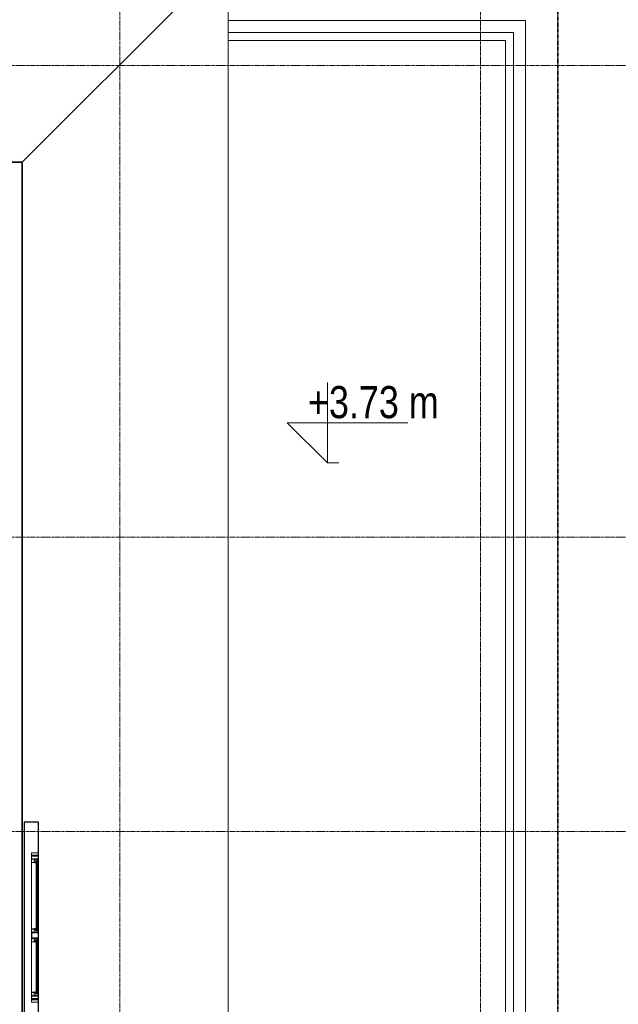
# Model space of a CAD drawing. Header units: millimetres. Extents: x -57334 to 14098, y -25409 to 16656.
# Tile 48 of 50: x -5591 to -1866, y -3468 to 2660. Entities that reach past the tile are written whole.
import ezdxf

# ---------------------------------------------------------------- set-up
doc = ezdxf.new("R2010")
doc.units = ezdxf.units.MM
doc.linetypes.add('__FK_przerywana', pattern=[3.2004, 1.6002, -1.6002])
doc.linetypes.add('Linia siatki', pattern=[22.225, 12.7, -3.175, 3.175, -3.175])
doc.layers.add('A-DETL', color=7, linetype='Continuous', lineweight=5, true_color=0x00a600)
for name, color, linetype, lineweight in [('A-DETL-GENF', 7, 'Continuous', 5), ('A-DETL-MBND', 7, 'Continuous', 5), ('A-FLOR', 7, 'Continuous', 5), ('A-FLOR-HRAL', 7, 'Continuous', 5), ('A-GLAZ', 7, 'Continuous', 5), ('A-ROOF', 7, 'Continuous', 5), ('A-WALL', 7, 'Continuous', 5), ('G-ANNO-DIMS', 7, 'Continuous', 5), ('G-IMPT', 7, 'Continuous', 5), ('S-GRID', 7, 'Continuous', 5)]:
    doc.layers.add(name, color=color, linetype=linetype, lineweight=lineweight)
doc.styles.add('Arial_2', font='arial.ttf', dxfattribs={"width": 0.8, "height": 200})

# ---------------------------------------------------------------- blocks, each defined once
blk = doc.blocks.new('Typ poręczy górnej - Górna poręcz_wewnętrzny_-1533136-RZUT PIĘTRA II')
at = {"layer": 'A-FLOR-HRAL'}
for p, q in [((-4293.4, 2580.6), (-2518.4, 2580.6)), ((-2518.4, 2580.6), (-2518.4, -5889.4)), ((-2568.4, 2530.6), (-4293.4, 2530.6)), ((-2568.4, -5839.4), (-2568.4, 2530.6))]:
    blk.add_line(p, q, dxfattribs=at)
blk = doc.blocks.new('Typ poręczy górnej - Górna poręcz_wewnętrzny_-V1-RZUT PIĘTRA II')
at = {"layer": 'A-FLOR-HRAL'}
for p, q in [((-2518.4, 2580.6), (-4293.4, 2580.6)), ((-2518.4, -5889.4), (-2518.4, 2580.6)), ((-2568.4, 2530.6), (-4293.4, 2530.6)), ((-2568.4, -5839.4), (-2568.4, 2530.6))]:
    blk.add_line(p, q, dxfattribs=at)
blk = doc.blocks.new('Aluprof_MB-45_I_Alu_Window-FIX-4-panel_ENG_R-00495 - 1230 x 1484-1595857-RZUT PIĘTRA II')
at = {"layer": 'A-DETL-GENF'}
for p, q in [((6.5, 45), (-400, 45)), ((-400, 36), (6.5, 36)), ((-400, 30), (6.5, 30)), ((400, 45), (93.5, 45)), ((93.5, 36), (400, 36)), ((93.5, 30), (400, 30)), ((11.3, 0), (-403.3, 0)), ((403.2, 0), (61.1, 0))]:
    blk.add_line(p, q, dxfattribs=at)
at = {"layer": 'A-GLAZ', "color": 55, "true_color": 0xafaf3c}
for p, q in [((-465, 45), (-450, 45)), ((-465, 0), (-465, 45)), ((-450, 45), (-450, 0)), ((465, 45), (450, 45)), ((450, 45), (450, 0)), ((465, 0), (465, 45)), ((-450, 0), (-465, 0)), ((450, 0), (465, 0))]:
    blk.add_line(p, q, dxfattribs=at)
at = {"layer": 'G-IMPT'}
for p, q in [((-412.7, 30), (-412.4, 30)), ((-403.2, 26.3), (-405.1, 26.3)), ((-403, 21.6), (-402.9, 23.3)), ((-401.9, 21.4), (-402.8, 21.4)), ((-402.6, 27.3), (-402.7, 26.8)), ((-402.4, 30), (-400.9, 30)), ((-399.9, 28.3), (-401.1, 22.1)), ((6.4, 28.3), (7.6, 22.1)), ((8.9, 30), (7.4, 30)), ((8.4, 21.4), (9.3, 21.4)), ((9.1, 27.3), (9.2, 26.8)), ((9.5, 21.6), (9.4, 23.3)), ((9.7, 26.3), (11.6, 26.3)), ((19.2, 30), (18.9, 30)), ((80.8, 30), (81.1, 30)), ((90.3, 26.3), (88.4, 26.3)), ((90.5, 21.6), (90.6, 23.3)), ((91.6, 21.4), (90.7, 21.4)), ((90.9, 27.3), (90.8, 26.8)), ((91.1, 30), (92.6, 30)), ((93.6, 28.3), (92.4, 22.1)), ((399.9, 28.3), (401.1, 22.1)), ((402.4, 30), (400.9, 30)), ((401.9, 21.4), (402.8, 21.4)), ((402.6, 27.3), (402.7, 26.8)), ((403, 21.6), (402.9, 23.3)), ((403.2, 26.3), (405.1, 26.3)), ((412.7, 30), (412.4, 30))]:
    blk.add_line(p, q, dxfattribs=at)
at = {"layer": 'G-IMPT', "flags": 128}
for points in [[(-400, 44.5), (-400.5, 45), (-450, 45), (-450, 41.4), (-448.5, 41), (-448, 41), (-448, 43), (-445, 43), (-445, 33.2), (-444.8, 33), (-445, 32.8), (-445, 25), (-448, 25), (-448, 27), (-448.5, 27), (-450, 26.6), (-450, 18.4), (-448.5, 18), (-448, 18), (-448, 20), (-445, 20), (-445, 11.2), (-444.8, 11), (-445, 10.8), (-445, 2), (-448, 2), (-448, 4), (-448.5, 4), (-450, 3.6), (-450, 0), (-421, 0), (-421, 3.6), (-422.5, 4), (-423, 4), (-423, 2), (-426, 2), (-426, 10.8), (-426.2, 11), (-426, 11.2), (-426, 20), (-423, 20), (-423, 18), (-422.5, 18), (-421, 18.4), (-421, 29.1), (-421.2, 29.3), (-422, 29.3), (-422.2, 29.1), (-422.2, 27.8), (-426, 27.8), (-426, 32.8), (-426.2, 33), (-426, 33.2), (-426, 38.3), (-422.2, 38.3), (-422.2, 37), (-422, 36.8), (-421.2, 36.8), (-421, 37), (-421, 39.5), (-421.2, 39.7), (-424.5, 39.7), (-424.5, 41), (-426, 41), (-426, 43.4), (-410, 43.4), (-410, 41), (-411.5, 41), (-411.5, 40), (-408, 40), (-407, 41), (-408.5, 41), (-408.5, 43.5), (-401.5, 43.5), (-401.5, 41), (-403, 41), (-402, 40), (-400, 40)], [(-427.6, 26.8), (-427.1, 26.3), (-422.5, 26.3), (-422.5, 21.5), (-427.1, 21.5), (-427.6, 21), (-427.6, 1.6), (-443.4, 1.6), (-443.4, 21), (-443.9, 21.5), (-448.5, 21.5), (-448.5, 23.5), (-443.9, 23.5), (-443.4, 24), (-443.4, 43.4), (-427.6, 43.4)], [(-423.2, 4.2), (-423.3, 3.8), (-423.9, 3.6), (-425, 4.3), (-424.7, 5.2), (-419.8, 5.2), (-419.8, 1.9), (-419.3, 1.4), (-405.4, 1.4), (-404.4, 2.4), (-404.4, 16.3), (-404.9, 16.8), (-422.2, 16.8), (-425.1, 16.8), (-425.5, 17.7), (-423.6, 19.5), (-423.2, 19.4), (-423.2, 17.8), (-421, 17.8), (-404.8, 17.8), (-404.3, 18.3), (-404.3, 20.5), (-405.5, 20.5), (-410.6, 22.4), (-411, 22.9), (-410.9, 23.3), (-410.2, 23.5), (-405.3, 21.7), (-404.5, 21.7), (-404.8, 23.5), (-403.5, 23.5), (-403, 23), (-403, 0.2), (-403.3, 0), (-421, 0), (-421, 4.2)], [(-406.3, 36.1), (-407.9, 36.1), (-408.7, 36), (-410, 36), (-410.3, 36.3), (-410, 39.7), (-409.7, 40), (-400.3, 40), (-400, 39.7), (-399.7, 36.3), (-400, 36), (-401.3, 36), (-402.1, 36.1), (-403.7, 36.1), (-404.4, 36), (-405.6, 36)], [(12.8, 36.1), (14.4, 36.1), (15.2, 36), (16.5, 36), (16.8, 36.3), (16.5, 39.7), (16.2, 40), (6.8, 40), (6.5, 39.7), (6.2, 36.3), (6.5, 36), (7.8, 36), (8.6, 36.1), (10.2, 36.1), (10.9, 36), (12.1, 36)], [(93, 45), (93.5, 44.5), (93.5, 40), (91.5, 40), (90.5, 41), (92, 41), (92, 43.5), (85, 43.5), (85, 41), (86.5, 41), (85.5, 40), (82, 40), (82, 41), (83.5, 41), (83.5, 43.2), (67.5, 43.2), (67.5, 41), (69, 41), (69, 39.7), (72.3, 39.7), (72.5, 39.5), (72.5, 37), (72.3, 36.8), (71.5, 36.8), (71.3, 37), (71.3, 38.3), (67.4, 38.3), (67.4, 33.2), (67.2, 33), (67.4, 32.8), (67.4, 27.8), (71.3, 27.8), (71.3, 29.1), (71.5, 29.3), (72.3, 29.3), (72.5, 29.1), (72.5, 18.4), (71, 18), (70.5, 18), (70.5, 20), (67.5, 20), (67.5, 11.2), (67.3, 11), (67.5, 10.8), (67.5, 2), (70.5, 2), (70.5, 4), (71, 4), (72.5, 3.6), (72.5, 0), (27.5, 0), (27.5, 3.6), (29, 4), (29.5, 4), (29.5, 2), (32.5, 2), (32.5, 10.8), (32.7, 11), (32.5, 11.2), (32.5, 20), (29.5, 20), (29.5, 18), (29, 18), (27.5, 18.4), (27.5, 29.1), (27.7, 29.3), (28.5, 29.3), (28.7, 29.1), (28.7, 27.8), (32.6, 27.8), (32.6, 32.8), (32.8, 33), (32.6, 33.2), (32.6, 38.3), (28.7, 38.3), (28.7, 37), (28.5, 36.8), (27.7, 36.8), (27.5, 37), (27.5, 39.5), (27.7, 39.7), (31, 39.7), (31, 41), (32.5, 41), (32.5, 43.4), (16.5, 43.4), (16.5, 41), (18, 41), (18, 40), (14.5, 40), (13.5, 41), (15, 41), (15, 43.5), (8, 43.5), (8, 41), (9.5, 41), (8.5, 40), (6.5, 40), (6.5, 44.5), (7, 45)], [(29.7, 4.2), (29.8, 3.8), (30.4, 3.6), (31.5, 4.3), (31.2, 5.2), (26.3, 5.2), (26.3, 1.9), (25.8, 1.4), (11.9, 1.4), (10.9, 2.4), (10.9, 16.3), (11.4, 16.8), (28.7, 16.8), (31.6, 16.8), (32, 17.7), (30.1, 19.5), (29.7, 19.4), (29.7, 17.8), (27.5, 17.8), (11.3, 17.8), (10.8, 18.3), (10.8, 20.5), (12, 20.5), (17.1, 22.4), (17.5, 22.9), (17.4, 23.3), (16.7, 23.5), (11.8, 21.7), (11, 21.7), (11.3, 23.5), (10, 23.5), (9.5, 23), (9.5, 0.2), (9.7, 0), (27.5, 0), (27.5, 4.2)], [(34.3, 43.2), (65.7, 43.2), (65.7, 26.5), (66.2, 26), (70.7, 26), (70.7, 21.8), (66.2, 21.8), (65.7, 21.3), (65.7, 1.8), (34.3, 1.8), (34.3, 21.3), (33.8, 21.8), (29.3, 21.8), (29.3, 26), (33.8, 26), (34.3, 26.5)], [(70.3, 4.2), (70.2, 3.8), (69.6, 3.6), (68.5, 4.3), (68.8, 5.2), (73.7, 5.2), (73.7, 1.9), (74.2, 1.4), (88.1, 1.4), (89.1, 2.4), (89.1, 16.3), (88.6, 16.8), (71.3, 16.8), (68.4, 16.8), (68, 17.7), (69.9, 19.5), (70.3, 19.4), (70.3, 17.8), (72.5, 17.8), (88.7, 17.8), (89.2, 18.3), (89.2, 20.5), (88, 20.5), (82.9, 22.4), (82.5, 22.9), (82.6, 23.3), (83.3, 23.5), (88.2, 21.7), (89, 21.7), (88.7, 23.5), (90, 23.5), (90.5, 23), (90.5, 0.2), (90.2, 0), (72.5, 0), (72.5, 4.2)], [(87.2, 36.1), (85.6, 36.1), (84.8, 36), (83.5, 36), (83.2, 36.3), (83.5, 39.7), (83.8, 40), (93.2, 40), (93.5, 39.7), (93.8, 36.3), (93.5, 36), (92.2, 36), (91.4, 36.1), (89.8, 36.1), (89.1, 36), (87.9, 36)], [(406.3, 36.1), (407.9, 36.1), (408.7, 36), (410, 36), (410.3, 36.3), (410, 39.7), (409.7, 40), (400.3, 40), (400, 39.7), (399.7, 36.3), (400, 36), (401.3, 36), (402.1, 36.1), (403.7, 36.1), (404.4, 36), (405.6, 36)], [(400, 44.5), (400.5, 45), (450, 45), (450, 41.4), (448.5, 41), (448, 41), (448, 43), (445, 43), (445, 33.2), (444.8, 33), (445, 32.8), (445, 25), (448, 25), (448, 27), (448.5, 27), (450, 26.6), (450, 18.4), (448.5, 18), (448, 18), (448, 20), (445, 20), (445, 11.2), (444.8, 11), (445, 10.8), (445, 2), (448, 2), (448, 4), (448.5, 4), (450, 3.6), (450, 0), (421, 0), (421, 3.6), (422.5, 4), (423, 4), (423, 2), (426, 2), (426, 10.8), (426.2, 11), (426, 11.2), (426, 20), (423, 20), (423, 18), (422.5, 18), (421, 18.4), (421, 29.1), (421.2, 29.3), (422, 29.3), (422.2, 29.1), (422.2, 27.8), (426, 27.8), (426, 32.8), (426.2, 33), (426, 33.2), (426, 38.3), (422.2, 38.3), (422.2, 37), (422, 36.8), (421.2, 36.8), (421, 37), (421, 39.5), (421.2, 39.7), (424.5, 39.7), (424.5, 41), (426, 41), (426, 43.4), (410, 43.4), (410, 41), (411.5, 41), (411.5, 40), (408, 40), (407, 41), (408.5, 41), (408.5, 43.5), (401.5, 43.5), (401.5, 41), (403, 41), (402, 40), (400, 40)], [(423.2, 4.2), (423.3, 3.8), (423.9, 3.6), (425, 4.3), (424.7, 5.2), (419.8, 5.2), (419.8, 1.9), (419.3, 1.4), (405.4, 1.4), (404.4, 2.4), (404.4, 16.3), (404.9, 16.8), (422.2, 16.8), (425.1, 16.8), (425.5, 17.7), (423.6, 19.5), (423.2, 19.4), (423.2, 17.8), (421, 17.8), (404.8, 17.8), (404.3, 18.3), (404.3, 20.5), (405.5, 20.5), (410.6, 22.4), (411, 22.9), (410.9, 23.3), (410.2, 23.5), (405.3, 21.7), (404.5, 21.7), (404.8, 23.5), (403.5, 23.5), (403, 23), (403, 0.2), (403.2, 0), (421, 0), (421, 4.2)], [(427.6, 26.8), (427.1, 26.3), (422.5, 26.3), (422.5, 21.5), (427.1, 21.5), (427.6, 21), (427.6, 1.6), (443.4, 1.6), (443.4, 21), (443.9, 21.5), (448.5, 21.5), (448.5, 23.5), (443.9, 23.5), (443.4, 24), (443.4, 43.4), (427.6, 43.4)]]:
    blk.add_lwpolyline(points, close=True, dxfattribs=at)
for points in [[(-354, 36), (-414, 36), (-414, 30), (-354, 30)], [(-407, 40), (-407, 41), (-407.5, 41), (-407.5, 41.5), (-407.3, 41.9), (-406.5, 43), (-403.5, 43), (-402.7, 41.9), (-402.5, 41.5), (-402.5, 41), (-403, 41), (-403, 40)], [(-403.1, 23.5), (-405.2, 23.5), (-405.4, 22.7)], [(-39.5, 36), (20.5, 36), (20.5, 30), (-39.5, 30)], [(13.5, 40), (13.5, 41), (14, 41), (14, 41.5), (13.8, 41.9), (13, 43), (10, 43), (9.2, 41.9), (9, 41.5), (9, 41), (9.5, 41), (9.5, 40)], [(9.6, 23.5), (11.7, 23.5), (11.9, 22.7)], [(139.5, 36), (79.5, 36), (79.5, 30), (139.5, 30)], [(86.5, 40), (86.5, 41), (86, 41), (86, 41.5), (86.2, 41.9), (87, 43), (90, 43), (90.8, 41.9), (91, 41.5), (91, 41), (90.5, 41), (90.5, 40)], [(90.4, 23.5), (88.3, 23.5), (88.1, 22.7)], [(354, 36), (414, 36), (414, 30), (354, 30)], [(407, 40), (407, 41), (407.5, 41), (407.5, 41.5), (407.3, 41.9), (406.5, 43), (403.5, 43), (402.7, 41.9), (402.5, 41.5), (402.5, 41), (403, 41), (403, 40)], [(403.1, 23.5), (405.2, 23.5), (405.4, 22.7)]]:
    blk.add_lwpolyline(points, dxfattribs=at)
at = {"layer": 'G-IMPT'}
for centre in [(-405, 41.3), (11.5, 41.3), (88.5, 41.3), (405, 41.3)]:
    blk.add_circle(centre, 1, dxfattribs=at)
for centre, radius, start, end in [((-412.8, 29.2), 0.82, 88.33093, 254.19358), ((-416.2, 18), 10.9, 24.19058, 72.93094), ((-413, 22.9), 7.1, 38.40868, 84.72539), ((-407, 27.7), 0.57, 216.65409, 311.4905), ((-402.3, 25.2), 4.82, 91.8339, 154.52196), ((-405.9, 22.8), 0.5, 224.78238, 345), ((-402.3, 26), 3.53, 72.08194, 164.27363), ((-405.1, 27), 0.606, 180.93869, 274.75771), ((-403.4, 27), 0.711, 284.27239, 341.44843), ((-403.1, 23.3), 0.2, 355, 90), ((-402.8, 21.6), 0.2, 175, 270), ((-401.2, 27), 1.38, 95.87146, 168.09123), ((-401.9, 22.2), 0.8, 270, 355.72082), ((-401.4, 28.9), 0.492, 278.45107, 68.44385), ((-401, 28.8), 1.19, 335.9195, 86.10212), ((7.5, 28.8), 1.19, 93.89788, 204.0805), ((7.9, 28.9), 0.492, 111.55615, 261.54893), ((8.4, 22.2), 0.8, 184.27918, 270), ((8.8, 26), 3.53, 15.72637, 107.91806), ((7.7, 27), 1.38, 11.90877, 84.12854), ((8.8, 25.2), 4.82, 25.47804, 88.1661), ((9.9, 27), 0.711, 198.55157, 255.72761), ((9.3, 21.6), 0.2, 270, 5), ((9.6, 23.3), 0.2, 90, 185), ((11.6, 27), 0.606, 265.24229, 359.06131), ((12.4, 22.8), 0.5, 195, 315.21762), ((22.7, 18), 10.9, 107.06906, 155.80942), ((13.5, 27.7), 0.57, 228.5095, 323.34591), ((19.5, 22.9), 7.1, 95.27461, 141.59132), ((19.3, 29.2), 0.82, 285.80642, 91.66907), ((80.7, 29.2), 0.82, 88.33093, 254.19358), ((77.3, 18), 10.9, 24.19058, 72.93094), ((80.5, 22.9), 7.1, 38.40868, 84.72539), ((86.5, 27.7), 0.57, 216.65409, 311.4905), ((91.2, 25.2), 4.82, 91.8339, 154.52196), ((87.6, 22.8), 0.5, 224.78238, 345), ((91.2, 26), 3.53, 72.08194, 164.27363), ((88.4, 27), 0.606, 180.93869, 274.75771), ((90.1, 27), 0.711, 284.27239, 341.44843), ((90.4, 23.3), 0.2, 355, 90), ((90.7, 21.6), 0.2, 175, 270), ((92.3, 27), 1.38, 95.87146, 168.09123), ((91.6, 22.2), 0.8, 270, 355.72082), ((92.1, 28.9), 0.492, 278.45107, 68.44385), ((92.5, 28.8), 1.19, 335.9195, 86.10212), ((401, 28.8), 1.19, 93.89788, 204.0805), ((401.4, 28.9), 0.492, 111.55615, 261.54893), ((401.9, 22.2), 0.8, 184.27918, 270), ((402.3, 26), 3.53, 15.72637, 107.91806), ((401.2, 27), 1.38, 11.90877, 84.12854), ((402.3, 25.2), 4.82, 25.47804, 88.1661), ((403.4, 27), 0.711, 198.55157, 255.72761), ((402.8, 21.6), 0.2, 270, 5), ((403.1, 23.3), 0.2, 90, 185), ((405.1, 27), 0.606, 265.24229, 359.06131), ((405.9, 22.8), 0.5, 195, 315.21762), ((416.2, 18), 10.9, 107.06906, 155.80942), ((407, 27.7), 0.57, 228.5095, 323.34591), ((413, 22.9), 7.1, 95.27461, 141.59132), ((412.8, 29.2), 0.82, 285.80642, 91.66907)]:
    blk.add_arc(centre, radius, start, end, dxfattribs=at)
blk = doc.blocks.new('Rzędne punktów - Znacznik rzędnej-348474-RZUT PIĘTRA II')
at = {"layer": 'G-ANNO-DIMS'}
for p, q in [((0, 0), (0, 5)), ((-2.5, 2.5), (0, 0)), ((-2.5, 2.5), (5, 2.5))]:
    blk.add_line(p, q, dxfattribs=at)

msp = doc.modelspace()

# ---------------------------------------------------------------- linework, layer by layer
at = {"layer": 'A-DETL', "color": 6, "linetype": '__FK_przerywana', "lineweight": 35, "true_color": 0xff00ff}
msp.add_line((-2243.4, 3587.6), (-2243.4, -6164.4), dxfattribs=at)
at = {"layer": 'A-DETL-MBND'}
for p, q in [((-4293.4, 2655.6), (-2443.4, 2655.6)), ((-2443.4, 2655.6), (-2443.4, -5964.4))]:
    msp.add_line(p, q, dxfattribs=at)
at = {"layer": 'A-FLOR', "color": 252, "true_color": 0x838383}
for p, q in [((-4293.4, 2655.6), (-2443.4, 2655.6)), ((-2443.4, 2655.6), (-2443.4, -5964.4))]:
    msp.add_line(p, q, dxfattribs=at)
at = {"layer": 'A-ROOF'}
for p in [(-5575.7, 1773.3), (-4293.4, -14244.4)]:
    msp.add_line(p, (-4293.4, 3055.6), dxfattribs=at)
at = {"layer": 'A-ROOF', "lineweight": 35}
for p, q in [((-5575.7, 1773.3), (-27689.4, 1773.3)), ((-5575.7, -12962.1), (-5575.7, 1773.3))]:
    msp.add_line(p, q, dxfattribs=at)
at = {"layer": 'A-WALL', "lineweight": 25}
for p, q in [((-5563.4, -2334.2), (-5563.4, -3644.2)), ((-5473.4, -2334.2), (-5563.4, -2334.2)), ((-5473.4, -3734.2), (-5473.4, -2334.2))]:
    msp.add_line(p, q, dxfattribs=at)
at = {"layer": 'G-ANNO-DIMS', "color": 1, "true_color": 0xff0000}
msp.add_line((-3606.3, -98.8), (-3676.5, -98.8), dxfattribs=at)
at = {"layer": 'S-GRID', "linetype": 'Linia siatki'}
for p, q in [((-4968.4, 10521.6), (-4968.4, -21375.5)), ((-2723.4, 10521.6), (-2723.4, -21375.5)), ((-55866.7, 2375.6), (559.4, 2375.6)), ((-55866.7, -559.4), (559.4, -559.4)), ((-55866.7, -2392.4), (559.4, -2392.4))]:
    msp.add_line(p, q, dxfattribs=at)

# ---------------------------------------------------------------- block references
at = {"layer": 'A-FLOR-HRAL'}
for name in ['Typ poręczy górnej - Górna poręcz_wewnętrzny_-1533136-RZUT PIĘTRA II', 'Typ poręczy górnej - Górna poręcz_wewnętrzny_-V1-RZUT PIĘTRA II']:
    msp.add_blockref(name, (0, 0), dxfattribs=at)
at = {"layer": 'A-GLAZ', "color": 55, "true_color": 0xafaf3c, "rotation": 270}
msp.add_blockref('Aluprof_MB-45_I_Alu_Window-FIX-4-panel_ENG_R-00495 - 1230 x 1484-1595857-RZUT PIĘTRA II', (-5518.4, -2989.2), dxfattribs=at)
at = {"layer": 'G-ANNO-DIMS', "xscale": 99.99999999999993, "yscale": 99.99999999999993, "zscale": 99.99999999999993}
msp.add_blockref('Rzędne punktów - Znacznik rzędnej-348474-RZUT PIĘTRA II', (-3676.5, -98.8), dxfattribs=at)

# ---------------------------------------------------------------- texts
at = {"layer": 'G-ANNO-DIMS', "color": 1, "true_color": 0xff0000, "insert": (-3797.4, 380.2), "char_height": 200, "width": 962.269, "attachment_point": 1, "line_spacing_factor": 0.941778, "style": 'Arial_2'}
msp.add_mtext('+3.73 m', dxfattribs=at)

doc.saveas('drawing.dxf')
